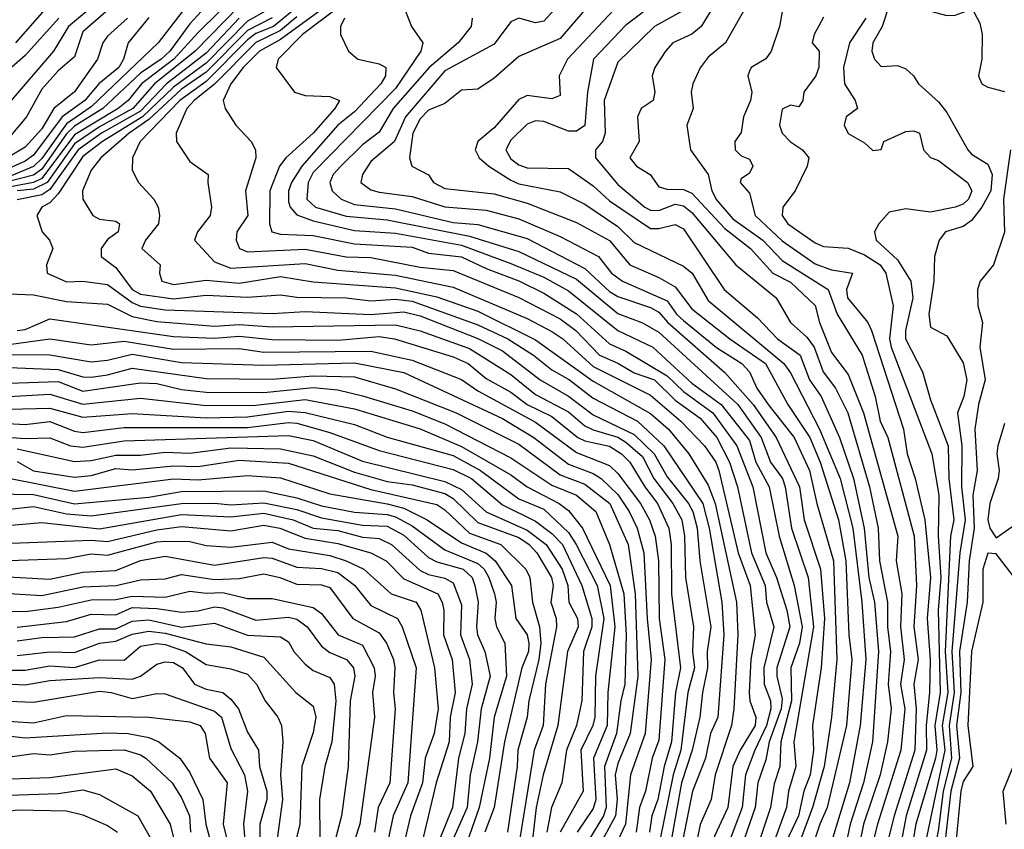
# Model space of a CAD drawing. Header units: metres. Extents: x -51132 to -49532, y -231222 to -229437.
# Tile 254 of 256: x -50897 to -50838, y -230371 to -230321. Entities that reach past the tile are written whole.
import ezdxf

# ---------------------------------------------------------------- set-up
doc = ezdxf.new("R2010")
doc.units = ezdxf.units.M
for name, color, linetype in [('CONTOUR_HALF', 8, 'Continuous'), ('CONTOUR_INDEX', 1, 'Continuous'), ('CONTOUR_INTER', 3, 'Continuous')]:
    doc.layers.add(name, color=color, linetype=linetype)

msp = doc.modelspace()

# ---------------------------------------------------------------- linework, layer by layer
at = {"layer": 'CONTOUR_HALF'}
for points, elevation in [([(-50851.58, -230317.53), (-50854.534, -230322.759), (-50855.58, -230323.635), (-50856.08, -230324.285), (-50856.523, -230325.259), (-50856.618, -230325.759), (-50856.488, -230326.759), (-50856.882, -230327.759), (-50856.658, -230329.259), (-50855.58, -230330.758), (-50855.364, -230331.759), (-50855.08, -230332.305), (-50854.08, -230333.451), (-50852.268, -230334.759), (-50851.08, -230335.989), (-50848.287, -230337.759), (-50847.747, -230339.259), (-50846.232, -230341.759), (-50845.431, -230344.259), (-50845.128, -230345.759), (-50844.67, -230346.759), (-50843.063, -230352.759), (-50842.919, -230355.759), (-50843.08, -230358.259), (-50842.813, -230360.259), (-50843.083, -230361.759), (-50842.937, -230363.259), (-50843.032, -230365.759), (-50844.277, -230369.759), (-50845.535, -230374.759)], 16.5), ([(-50882.664, -230318.259), (-50886.58, -230322.128), (-50888.045, -230323.759), (-50890.01, -230325.259), (-50890.834, -230326.259), (-50891.446, -230326.759), (-50894.08, -230328.355), (-50896.08, -230331.013), (-50896.58, -230331.245), (-50898.08, -230331.542)], 25.5), ([(-50874.966, -230318.259), (-50880.245, -230322.259), (-50881.707, -230323.759), (-50881.839, -230324.259), (-50880.718, -230325.759), (-50880.08, -230325.959), (-50878.58, -230326.024), (-50877.985, -230326.259), (-50878.268, -230326.759), (-50879.581, -230328.259), (-50881.245, -230329.759), (-50881.624, -230330.259), (-50882.216, -230331.759), (-50882.235, -230333.759), (-50882.108, -230334.259), (-50881.58, -230334.398), (-50879.58, -230334.465), (-50877.08, -230334.971), (-50873.58, -230335.183), (-50872.58, -230335.553), (-50870.58, -230335.781), (-50869.08, -230336.487), (-50867.08, -230337.223), (-50865.58, -230337.982), (-50863.58, -230339.231), (-50861.58, -230341.053), (-50860.58, -230341.51), (-50858.08, -230342.998), (-50857.08, -230343.96), (-50855.304, -230345.259), (-50853.842, -230347.259), (-50852.866, -230349.759), (-50852.087, -230353.759), (-50851.437, -230355.259), (-50850.807, -230357.259), (-50850.626, -230358.259), (-50851.406, -230360.759), (-50851.402, -230361.259), (-50851.08, -230362.641), (-50851.143, -230363.259), (-50851.873, -230365.259), (-50852.08, -230366.361), (-50852.559, -230367.759), (-50852.723, -230369.259), (-50854.293, -230373.759)], 21.5), ([(-50887.09, -230320.259), (-50889.003, -230322.759), (-50893.08, -230326.656), (-50894.58, -230327.684), (-50896.08, -230329.788), (-50896.58, -230330.273), (-50901.08, -230332.149)], 26.5), ([(-50892.65, -230320.259), (-50894.457, -230321.759), (-50895.356, -230323.259), (-50897.933, -230326.259)], 28.5), ([(-50895.58, -230320.385), (-50897.676, -230322.759)], 29.5), ([(-50874.193, -230320.259), (-50873.605, -230321.759), (-50872.925, -230322.759), (-50873.046, -230323.259), (-50874.58, -230325.537), (-50879.58, -230330.644), (-50879.883, -230331.259), (-50879.972, -230332.259), (-50879.448, -230332.759), (-50877.58, -230333.307), (-50875.08, -230333.512), (-50870.08, -230334.523), (-50867.08, -230335.444), (-50863.58, -230337.136), (-50861.08, -230339.224), (-50859.58, -230339.78), (-50858.58, -230340.351), (-50853.783, -230344.759), (-50852.357, -230346.759), (-50851.791, -230348.259), (-50851.073, -230349.259), (-50850.903, -230349.759), (-50850.518, -230352.259), (-50849.509, -230355.259), (-50849.192, -230358.259), (-50850.374, -230365.259), (-50850.263, -230366.759), (-50850.711, -230368.259), (-50850.83, -230369.259), (-50852.82, -230374.759)], 20.5), ([(-50864.497, -230320.259), (-50865.58, -230321.438), (-50866.08, -230321.547), (-50867.08, -230321.259), (-50867.58, -230321.48), (-50868.58, -230322.843), (-50871.58, -230324.465), (-50873.968, -230327.259), (-50874.647, -230328.759), (-50876.08, -230329.966), (-50876.588, -230330.759), (-50876.684, -230331.259), (-50876.08, -230331.697), (-50875.58, -230331.841), (-50873.58, -230332.106), (-50871.58, -230332.737), (-50869.08, -230332.937), (-50867.08, -230333.452), (-50864.58, -230334.539), (-50862.242, -230335.759), (-50861.452, -230336.759), (-50860.797, -230337.259), (-50858.08, -230338.445), (-50857.511, -230339.259), (-50857.08, -230339.641), (-50855.08, -230341.274), (-50853.534, -230342.259), (-50853.077, -230342.759), (-50852.633, -230343.759), (-50851.933, -230344.759), (-50850.367, -230346.759), (-50849.42, -230348.759), (-50848.98, -230350.759), (-50847.977, -230354.259), (-50847.765, -230360.259), (-50848.088, -230363.759), (-50848.527, -230366.759), (-50849.237, -230369.259), (-50850.364, -230372.259)], 19.5), ([(-50844.58, -230320.471), (-50845.015, -230321.759), (-50845.587, -230322.759), (-50845.637, -230323.259), (-50845.469, -230323.759), (-50845.08, -230324.209), (-50844.08, -230324.136), (-50843.58, -230324.342), (-50843.102, -230324.759), (-50842.807, -230325.259), (-50841.58, -230326.35), (-50841.08, -230326.986), (-50839.806, -230329.259), (-50839.58, -230329.526), (-50838.58, -230330.128), (-50838.33, -230330.759), (-50838.405, -230331.759), (-50838.947, -230332.759), (-50839.58, -230333.571), (-50840.08, -230333.937), (-50841.167, -230334.259), (-50841.556, -230334.759), (-50841.83, -230335.759), (-50841.873, -230337.259), (-50842.182, -230339.259), (-50842.08, -230340.055), (-50841.08, -230340.569), (-50840.08, -230342.216), (-50839.866, -230343.259), (-50840.042, -230344.259), (-50840.426, -230345.259), (-50840.176, -230347.259), (-50840.182, -230349.759), (-50839.976, -230351.759), (-50840.284, -230353.759), (-50840.784, -230359.759), (-50840.645, -230362.259), (-50840.943, -230364.259), (-50840.795, -230366.259), (-50841.3, -230368.259), (-50841.58, -230370.545), (-50842.269, -230374.259)], 14.5), ([(-50861.325, -230320.759), (-50864.128, -230323.759), (-50864.628, -230324.759), (-50864.58, -230325.968), (-50865.08, -230326.164), (-50866.58, -230325.968), (-50867.08, -230326.199), (-50868.58, -230327.932), (-50869.589, -230328.759), (-50869.743, -230329.259), (-50869.49, -230329.759), (-50868.909, -230330.259), (-50867.58, -230331.119), (-50867.08, -230331.33), (-50864.58, -230331.814), (-50863.08, -230332.578), (-50861.08, -230333.926), (-50860.08, -230334.906), (-50857.08, -230336.333), (-50856.551, -230336.759), (-50855.58, -230338.43), (-50850.994, -230342.259), (-50850.58, -230342.829), (-50848.824, -230346.259), (-50847.557, -230349.259), (-50846.794, -230352.259), (-50846.255, -230356.759), (-50846.001, -230360.259), (-50846.354, -230364.259), (-50846.994, -230367.759), (-50848.669, -230373.259)], 18.5), ([(-50857.025, -230320.759), (-50858.854, -230321.759), (-50861.08, -230323.932), (-50861.895, -230326.259), (-50861.843, -230328.259), (-50862.011, -230328.759), (-50862.426, -230329.259), (-50862.431, -230329.759), (-50861.08, -230331.378), (-50859.428, -230332.759), (-50859.08, -230332.933), (-50858.58, -230332.952), (-50857.58, -230332.575), (-50857.08, -230332.677), (-50856.58, -230333.077), (-50853.897, -230336.259), (-50851.445, -230338.259), (-50850.572, -230339.759), (-50849.58, -230340.653), (-50849.152, -230341.259), (-50848.604, -230342.759), (-50847.839, -230343.759), (-50847.092, -230345.259), (-50845.788, -230349.759), (-50845.249, -230352.259), (-50845.164, -230354.259), (-50844.689, -230356.759), (-50844.686, -230358.259), (-50844.5, -230359.759), (-50844.649, -230361.759), (-50844.465, -230363.259), (-50844.679, -230365.259), (-50845.127, -230367.259), (-50846.144, -230370.259), (-50846.659, -230372.759)], 17.5), ([(-50890.869, -230321.259), (-50892.08, -230322.353), (-50892.362, -230322.759), (-50892.683, -230323.759), (-50894.08, -230325.737), (-50895.354, -230326.759), (-50896.08, -230327.986), (-50897.08, -230329.097), (-50899.891, -230330.759)], 27.5), ([(-50884.08, -230321.254), (-50886.08, -230323.384), (-50888.504, -230325.259), (-50890.08, -230326.911), (-50892.442, -230328.259), (-50893.86, -230329.259), (-50895.58, -230331.676), (-50896.08, -230331.993), (-50897.58, -230332.314)], 24.5), ([(-50882.08, -230321.241), (-50883.58, -230322.005), (-50886.08, -230324.553), (-50887.58, -230325.574), (-50889.58, -230327.428), (-50890.762, -230328.259), (-50892.499, -230329.759), (-50893.08, -230330.508), (-50893.605, -230331.759), (-50893.58, -230332.259), (-50892.981, -230333.259), (-50892.58, -230333.477), (-50891.58, -230333.599), (-50891.365, -230333.759), (-50891.437, -230334.259), (-50892.08, -230334.71), (-50892.462, -230335.259), (-50892.466, -230335.759), (-50891.58, -230336.414), (-50890.588, -230337.759), (-50890.08, -230338.032), (-50888.08, -230338.328), (-50886.08, -230338.103), (-50883.58, -230338.218), (-50881.58, -230338.09), (-50880.58, -230338.22), (-50877.58, -230338.268), (-50876.08, -230338.446), (-50874.58, -230338.351), (-50873.58, -230338.471), (-50869.58, -230339.901), (-50867.755, -230340.759), (-50866.197, -230341.759), (-50865.08, -230342.647), (-50864.017, -230343.259), (-50862.58, -230344.357), (-50859.876, -230345.759), (-50858.28, -230347.259), (-50855.9, -230350.759), (-50855.516, -230352.259), (-50854.754, -230356.759), (-50854.633, -230358.759), (-50854.993, -230363.759), (-50855.44, -230364.759), (-50855.745, -230366.259), (-50856.535, -230368.259), (-50857.936, -230375.259)], 23.5), ([(-50880.58, -230321.173), (-50881.58, -230322.019), (-50883.08, -230322.743), (-50885.58, -230325.283), (-50886.819, -230326.259), (-50887.261, -230326.759), (-50887.906, -230328.259), (-50887.889, -230328.759), (-50887.08, -230329.974), (-50885.962, -230330.759), (-50885.993, -230331.259), (-50885.755, -230332.759), (-50885.847, -230333.259), (-50886.614, -230334.259), (-50886.794, -230334.759), (-50885.58, -230336.075), (-50884.58, -230336.456), (-50880.08, -230336.178), (-50878.08, -230336.582), (-50874.58, -230336.888), (-50871.08, -230337.606), (-50866.58, -230339.527), (-50865.08, -230340.308), (-50864.422, -230340.759), (-50862.58, -230342.442), (-50859.08, -230344.174), (-50857.249, -230345.759), (-50855.815, -230347.259), (-50855.108, -230348.259), (-50854.94, -230348.759), (-50853.76, -230353.759), (-50853.04, -230355.759), (-50852.723, -230358.759), (-50852.988, -230360.259), (-50853.083, -230362.259), (-50853.051, -230362.759), (-50852.69, -230363.759), (-50852.72, -230364.259), (-50853.647, -230365.759), (-50854.088, -230366.759), (-50854.394, -230369.259), (-50855.58, -230371.818)], 22.5), ([(-50848.58, -230321.2), (-50849.14, -230322.259), (-50849.257, -230322.759), (-50848.836, -230323.259), (-50848.853, -230324.259), (-50849.043, -230324.759), (-50849.775, -230325.759), (-50849.839, -230326.259), (-50850.08, -230326.659), (-50850.58, -230326.545), (-50851.08, -230326.802), (-50851.239, -230327.759), (-50851.08, -230328.259), (-50850.58, -230328.784), (-50849.842, -230329.259), (-50849.467, -230329.759), (-50849.562, -230330.259), (-50850.306, -230331.759), (-50851.05, -230332.759), (-50851.09, -230333.259), (-50850.743, -230333.759), (-50849.08, -230334.922), (-50848.58, -230335.141), (-50847.08, -230335.236), (-50846.08, -230335.657), (-50845.13, -230336.259), (-50844.796, -230336.759), (-50844.334, -230338.759), (-50844.566, -230340.759), (-50844.467, -230341.259), (-50841.994, -230347.759), (-50841.576, -230350.259), (-50841.611, -230352.759), (-50841.45, -230355.259), (-50841.6, -230357.259), (-50841.48, -230362.259), (-50841.816, -230364.259), (-50841.691, -230365.759), (-50841.773, -230366.259), (-50842.96, -230370.259), (-50843.384, -230372.759)], 15.5), ([(-50898.08, -230338.029), (-50896.58, -230338.079), (-50894.58, -230338.484), (-50892.08, -230338.659), (-50890.58, -230339.407), (-50889.08, -230339.706), (-50885.58, -230339.977), (-50884.08, -230339.883), (-50882.08, -230340.035), (-50874.58, -230339.914), (-50873.08, -230340.273), (-50870.08, -230341.355), (-50867.58, -230342.935), (-50866.08, -230344.133), (-50864.08, -230345.187), (-50863.08, -230346.037), (-50862.58, -230346.298), (-50861.08, -230346.742), (-50860.58, -230347.049), (-50859.58, -230347.903), (-50858.876, -230349.259), (-50857.736, -230350.759), (-50857.187, -230351.759), (-50857.014, -230352.759), (-50856.959, -230355.259), (-50856.466, -230358.259), (-50856.544, -230359.759), (-50856.419, -230360.759), (-50856.824, -230362.259), (-50857.247, -230365.759), (-50857.703, -230367.259), (-50858.526, -230371.259)], 24.5), ([(-50898.08, -230341.092), (-50895.58, -230340.75), (-50893.08, -230341.114), (-50891.08, -230340.905), (-50888.08, -230341.392), (-50884.08, -230341.351), (-50882.58, -230341.577), (-50876.08, -230341.509), (-50873.58, -230342.053), (-50870.58, -230343.221), (-50869.58, -230343.918), (-50866.08, -230345.814), (-50863.58, -230347.673), (-50861.58, -230348.453), (-50861.08, -230348.939), (-50859.697, -230350.759), (-50859.148, -230351.759), (-50858.811, -230352.759), (-50858.602, -230354.259), (-50858.569, -230357.759), (-50858.219, -230360.259), (-50858.58, -230365.167), (-50858.996, -230366.259), (-50859.385, -230368.259), (-50859.748, -230369.259), (-50859.959, -230370.759)], 25.5), ([(-50902.08, -230342.335), (-50895.08, -230342.615), (-50893.58, -230343.065), (-50893.08, -230343.083), (-50892.08, -230342.945), (-50890.58, -230342.531), (-50886.08, -230343.172), (-50882.08, -230343.205), (-50879.58, -230343.004), (-50877.08, -230343.061), (-50874.58, -230343.807), (-50870.892, -230345.259), (-50867.08, -230347.168), (-50864.58, -230349.02), (-50863.08, -230349.586), (-50861.562, -230350.759), (-50860.454, -230353.259), (-50860.019, -230356.259), (-50859.849, -230361.259), (-50860.326, -230364.759), (-50861.08, -230366.567), (-50861.241, -230367.259), (-50861.12, -230368.759), (-50861.212, -230369.759), (-50862.022, -230371.259)], 26.5), ([(-50898.08, -230344.256), (-50895.58, -230344.128), (-50893.58, -230344.725), (-50890.08, -230344.372), (-50886.08, -230344.813), (-50883.08, -230344.785), (-50880.08, -230344.451), (-50877.08, -230345.011), (-50873.08, -230346.238), (-50870.58, -230347.306), (-50867.58, -230349.027), (-50866.58, -230349.765), (-50864.642, -230350.759), (-50864.08, -230351.198), (-50863.217, -230352.259), (-50861.529, -230355.759), (-50861.265, -230358.259), (-50861.688, -230362.259), (-50861.725, -230364.259), (-50862.561, -230366.259), (-50862.402, -230368.759), (-50862.58, -230369.307), (-50863.544, -230370.759)], 27.5), ([(-50899.58, -230345.825), (-50897.08, -230345.964), (-50895.58, -230345.782), (-50894.08, -230346.373), (-50893.58, -230346.449), (-50891.08, -230346.142), (-50883.58, -230346.155), (-50881.08, -230345.834), (-50880.58, -230345.877), (-50878.58, -230346.451), (-50875.58, -230347.542), (-50871.08, -230348.701), (-50869.965, -230349.259), (-50868.08, -230350.86), (-50866.08, -230351.841), (-50865.08, -230352.594), (-50864.438, -230353.259), (-50863.265, -230355.759), (-50862.654, -230357.759), (-50862.647, -230358.259), (-50863.158, -230359.759), (-50863.253, -230362.759), (-50863.578, -230364.259), (-50864.186, -230365.759), (-50864.476, -230367.759), (-50865.103, -230369.259), (-50865.396, -230370.759)], 28.5), ([(-50837.58, -230345.907), (-50837.989, -230347.259), (-50838.05, -230347.759), (-50837.896, -230348.759), (-50837.956, -230349.259), (-50838.469, -230350.759), (-50838.582, -230351.759), (-50838.46, -230352.259), (-50838.08, -230352.851), (-50836.58, -230351.795)], 13.5), ([(-50897.58, -230347.455), (-50894.08, -230348.212), (-50893.08, -230348.151), (-50891.58, -230347.829), (-50890.08, -230347.823), (-50888.58, -230347.648), (-50887.08, -230347.706), (-50884.58, -230347.388), (-50881.58, -230347.438), (-50879.58, -230347.88), (-50877.08, -230348.865), (-50875.08, -230349.44), (-50873.58, -230349.632), (-50871.58, -230350.166), (-50871.08, -230350.475), (-50869.58, -230351.916), (-50867.08, -230352.837), (-50866.456, -230353.259), (-50865.996, -230353.759), (-50865.103, -230355.259), (-50865.009, -230355.759), (-50865.152, -230356.759), (-50864.811, -230357.759), (-50864.794, -230358.259), (-50865.467, -230361.759), (-50865.612, -230364.259), (-50866.153, -230365.759), (-50867.057, -230371.259)], 29.5), ([(-50898.08, -230349.227), (-50894.08, -230350.014), (-50888.08, -230349.269), (-50886.58, -230349.332), (-50883.58, -230349.075), (-50881.58, -230349.2), (-50878.58, -230350.185), (-50875.08, -230350.781), (-50874.08, -230351.06), (-50872.654, -230351.759), (-50870.58, -230353.169), (-50869.08, -230353.783), (-50868.522, -230354.259), (-50867.539, -230355.759), (-50867.262, -230357.759), (-50866.58, -230358.756), (-50866.478, -230359.259), (-50866.508, -230359.759), (-50866.908, -230360.759), (-50867.963, -230365.259), (-50868.591, -230369.259), (-50869.158, -230370.759)], 30.5), ([(-50898.58, -230351.172), (-50896.58, -230350.953), (-50894.58, -230351.403), (-50893.08, -230351.509), (-50887.58, -230350.762), (-50885.58, -230350.741), (-50884.58, -230350.852), (-50882.58, -230350.731), (-50880.58, -230351.134), (-50879.08, -230351.648), (-50876.58, -230352.085), (-50875.08, -230352.15), (-50874.08, -230352.692), (-50872.58, -230354.06), (-50872.08, -230354.313), (-50870.47, -230354.759), (-50869.927, -230355.259), (-50869.759, -230355.759), (-50869.556, -230356.759), (-50869.666, -230358.259), (-50869.594, -230358.759), (-50869.154, -230359.759), (-50868.836, -230361.259), (-50869.382, -230363.259), (-50869.61, -230365.259), (-50870.056, -230367.259), (-50870.23, -230369.259), (-50871.111, -230371.259)], 31.5), ([(-50899.58, -230353.249), (-50893.08, -230352.989), (-50892.08, -230353.073), (-50889.08, -230352.367), (-50887.58, -230352.16), (-50884.58, -230352.428), (-50882.58, -230352.09), (-50881.61, -230352.259), (-50880.08, -230352.882), (-50878.08, -230353.198), (-50876.08, -230353.764), (-50875.149, -230354.259), (-50874.08, -230355.345), (-50872.019, -230356.259), (-50871.738, -230356.759), (-50871.645, -230357.259), (-50871.672, -230358.759), (-50871.135, -230360.259), (-50870.959, -230362.259), (-50871.254, -230363.759), (-50871.33, -230365.259), (-50872.12, -230367.759), (-50873.057, -230371.759)], 32.5), ([(-50899.58, -230355.138), (-50895.58, -230355.369), (-50893.58, -230354.947), (-50891.58, -230354.851), (-50890.08, -230354.24), (-50888.58, -230353.979), (-50885.58, -230354.517), (-50882.58, -230354.044), (-50882.08, -230354.085), (-50880.58, -230354.643), (-50879.08, -230354.716), (-50878.08, -230354.97), (-50877.08, -230355.743), (-50876.08, -230356.974), (-50874.455, -230357.759), (-50874.172, -230358.259), (-50873.324, -230360.759), (-50873.837, -230367.759), (-50874.725, -230369.759), (-50875.253, -230372.259)], 33.5), ([(-50837.08, -230355.154), (-50838.08, -230353.827), (-50838.58, -230353.782), (-50838.896, -230354.759), (-50838.889, -230356.759), (-50839.584, -230359.759), (-50839.802, -230364.259), (-50839.507, -230366.759), (-50840.08, -230367.666), (-50840.227, -230368.259), (-50840.862, -230374.759)], 13.5), ([(-50898.08, -230357.312), (-50897.08, -230357.333), (-50895.08, -230357.066), (-50893.08, -230356.618), (-50891.58, -230356.603), (-50890.58, -230356.398), (-50888.58, -230356.465), (-50887.08, -230356.09), (-50886.08, -230356.224), (-50885.08, -230356.183), (-50883.58, -230356.553), (-50882.08, -230356.547), (-50879.58, -230357.092), (-50879.08, -230357.447), (-50878.07, -230358.759), (-50876.58, -230359.38), (-50875.87, -230360.759), (-50875.828, -230361.259), (-50875.978, -230362.259), (-50875.868, -230363.759), (-50876.747, -230370.259), (-50878.08, -230374.359)], 34.5), ([(-50897.58, -230359.113), (-50896.08, -230358.918), (-50894.08, -230358.875), (-50892.58, -230358.386), (-50891.58, -230358.388), (-50890.58, -230357.932), (-50889.58, -230357.839), (-50887.58, -230358.28), (-50885.58, -230358.053), (-50883.58, -230358.768), (-50881.58, -230358.874), (-50881.08, -230359.173), (-50880.759, -230359.759), (-50880.08, -230360.528), (-50879.58, -230360.913), (-50878.58, -230361.354), (-50878.319, -230361.759), (-50878.209, -230362.759), (-50878.461, -230365.259), (-50878.88, -230366.759), (-50879.21, -230368.759), (-50879.189, -230371.259)], 35.5), ([(-50899.08, -230360.897), (-50897.08, -230360.903), (-50895.58, -230360.639), (-50894.08, -230360.748), (-50892.58, -230360.274), (-50891.08, -230360.304), (-50890.08, -230359.453), (-50889.08, -230359.291), (-50888.58, -230359.339), (-50887.351, -230359.759), (-50886.08, -230360.554), (-50884.58, -230360.82), (-50883.58, -230361.147), (-50883.021, -230361.759), (-50882.511, -230362.759), (-50881.74, -230363.759), (-50881.513, -230364.259), (-50881.425, -230365.259), (-50881.576, -230367.259), (-50881.46, -230368.759), (-50881.85, -230371.759)], 36.5), ([(-50898.58, -230362.757), (-50896.58, -230362.855), (-50892.58, -230362.189), (-50891.871, -230362.259), (-50890.58, -230362.631), (-50889.08, -230362.317), (-50888.58, -230362.348), (-50885.58, -230363.393), (-50885.153, -230363.759), (-50884.58, -230365.671), (-50883.752, -230367.259), (-50883.579, -230368.259), (-50883.822, -230370.259), (-50883.697, -230371.759)], 37.5), ([(-50899.58, -230364.728), (-50897.08, -230365.012), (-50892.08, -230364.714), (-50890.821, -230364.759), (-50889.58, -230364.996), (-50888.958, -230365.259), (-50887.686, -230366.259), (-50887.08, -230367.132), (-50886.298, -230368.759), (-50886.108, -230370.259), (-50885.711, -230371.759)], 38.5), ([(-50908.08, -230371.545), (-50907.08, -230369.913), (-50906.58, -230369.466), (-50905.58, -230368.982), (-50904.075, -230368.759), (-50898.58, -230367.534), (-50895.58, -230367.437), (-50891.58, -230366.893), (-50890.58, -230367.327), (-50889.462, -230368.259), (-50888.286, -230370.259), (-50887.799, -230372.259)], 39.5), ([(-50837.47, -230370.259), (-50837.659, -230368.259), (-50837.042, -230366.759)], 13.5), ([(-50902.58, -230371.111), (-50899.58, -230370.125), (-50898.08, -230369.474), (-50897.58, -230369.396), (-50894.58, -230369.45), (-50893.58, -230369.695), (-50892.08, -230370.338), (-50891.473, -230370.759)], 40.5)]:
    msp.add_lwpolyline(points, dxfattribs=dict(at, elevation=elevation))
at = {"layer": 'CONTOUR_INDEX'}
for points, elevation in [([(-50884.08, -230320.54), (-50886.75, -230323.259), (-50889.224, -230325.259), (-50890.539, -230326.759), (-50892.58, -230327.87), (-50894.08, -230328.895), (-50895.755, -230331.259), (-50896.58, -230331.659), (-50897.58, -230331.759)], 25), ([(-50869.916, -230321.259), (-50869.984, -230321.759), (-50870.785, -230322.759), (-50872.532, -230324.259), (-50874.727, -230326.759), (-50875.58, -230328.195), (-50876.58, -230328.969), (-50877.908, -230330.259), (-50878.366, -230330.759), (-50878.583, -230331.259), (-50878.432, -230331.759), (-50877.89, -230332.259), (-50877.08, -230332.599), (-50874.58, -230332.854), (-50871.08, -230333.678), (-50869.58, -230333.813), (-50866.58, -230334.653), (-50863.08, -230336.481), (-50861.58, -230337.872), (-50861.08, -230338.183), (-50859.08, -230338.844), (-50858.58, -230339.126), (-50858.027, -230339.759), (-50854.58, -230342.805), (-50852.845, -230344.759), (-50851.453, -230346.759), (-50850.032, -230349.759), (-50849.76, -230351.759), (-50848.748, -230354.759), (-50848.512, -230357.759), (-50848.716, -230360.759), (-50849.243, -230364.259), (-50849.181, -230365.759), (-50849.379, -230367.259), (-50849.767, -230368.259), (-50850.095, -230369.759), (-50851.044, -230371.759)], 20), ([(-50845.996, -230321.259), (-50846.992, -230322.759), (-50847.351, -230324.259), (-50847.296, -230325.259), (-50846.653, -230326.259), (-50846.515, -230326.759), (-50847.198, -230327.259), (-50847.318, -230327.759), (-50847.08, -230328.268), (-50846.08, -230328.84), (-50845.58, -230329.305), (-50845.08, -230329.25), (-50844.916, -230328.759), (-50843.58, -230328.145), (-50843.08, -230328.109), (-50842.74, -230328.259), (-50842.491, -230329.259), (-50842.08, -230329.723), (-50841.58, -230329.922), (-50839.819, -230331.259), (-50839.557, -230331.759), (-50839.762, -230332.259), (-50840.08, -230332.563), (-50840.58, -230332.753), (-50842.08, -230333.05), (-50843.58, -230332.86), (-50844.58, -230333.049), (-50845.207, -230333.759), (-50845.471, -230334.259), (-50845.378, -230334.759), (-50844.08, -230335.955), (-50843.263, -230337.259), (-50843.154, -230338.259), (-50843.59, -230340.259), (-50843.596, -230340.759), (-50842.554, -230342.759), (-50842.08, -230344.459), (-50841.005, -230347.259), (-50840.967, -230349.259), (-50840.66, -230351.759), (-50840.866, -230352.759), (-50841.185, -230359.759), (-50841.029, -230362.259), (-50841.369, -230364.259), (-50841.206, -230365.759), (-50842.989, -230374.259)], 15), ([(-50897.58, -230340.249), (-50897.08, -230340.188), (-50895.58, -230339.539), (-50888.08, -230340.618), (-50885.58, -230340.709), (-50884.08, -230340.603), (-50882.08, -230340.79), (-50878.08, -230340.84), (-50875.58, -230340.623), (-50874.653, -230340.759), (-50871.08, -230341.859), (-50870.169, -230342.259), (-50869.08, -230343.16), (-50867.58, -230343.999), (-50866.58, -230344.757), (-50865.08, -230345.485), (-50863.499, -230346.759), (-50863.08, -230346.967), (-50861.58, -230347.284), (-50860.859, -230347.759), (-50860.337, -230348.259), (-50859.435, -230349.759), (-50858.667, -230350.759), (-50857.984, -230352.259), (-50857.831, -230353.259), (-50857.809, -230356.259), (-50857.259, -230360.759), (-50857.577, -230362.259), (-50857.802, -230365.259), (-50858.264, -230366.759), (-50858.649, -230368.759), (-50859.013, -230369.759), (-50859.145, -230370.759)], 25), ([(-50897.58, -230348.22), (-50896.58, -230348.773), (-50894.08, -230349.166), (-50893.08, -230349.066), (-50891.58, -230348.642), (-50890.58, -230348.714), (-50888.08, -230348.474), (-50886.58, -230348.517), (-50884.08, -230348.14), (-50881.08, -230348.32), (-50876.08, -230349.915), (-50872.08, -230350.837), (-50871.58, -230351.148), (-50870.08, -230352.577), (-50868.176, -230353.259), (-50866.655, -230354.759), (-50866.423, -230355.259), (-50866.268, -230356.759), (-50865.827, -230358.259), (-50865.754, -230359.259), (-50865.871, -230360.259), (-50866.489, -230362.759), (-50866.591, -230363.759), (-50867.153, -230365.759), (-50867.189, -230366.759), (-50867.781, -230370.759)], 30), ([(-50897.58, -230358.286), (-50894.58, -230357.939), (-50893.08, -230357.499), (-50891.58, -230357.545), (-50890.58, -230357.101), (-50889.08, -230357.151), (-50887.58, -230357.376), (-50886.58, -230357.297), (-50885.58, -230357.042), (-50885.08, -230357.103), (-50883.08, -230357.856), (-50881.08, -230357.682), (-50880.58, -230357.8), (-50879.944, -230358.259), (-50879.08, -230359.445), (-50878.58, -230359.827), (-50877.552, -230360.259), (-50877.139, -230360.759), (-50877.061, -230361.259), (-50877.34, -230362.759), (-50877.455, -230366.759), (-50877.866, -230369.759), (-50879.032, -230374.259)], 35), ([(-50906.356, -230370.759), (-50905.58, -230370.144), (-50904.58, -230369.902), (-50902.58, -230369.85), (-50898.08, -230368.497), (-50895.08, -230368.411), (-50893.58, -230368.177), (-50892.58, -230368.471), (-50890.247, -230369.759), (-50889.395, -230371.259)], 40)]:
    msp.add_lwpolyline(points, dxfattribs=dict(at, elevation=elevation))
at = {"layer": 'CONTOUR_INTER'}
for points, elevation in [([(-50836.812, -230310.259), (-50838.13, -230310.759), (-50838.693, -230311.259), (-50839.147, -230312.259), (-50839.577, -230313.759), (-50840.488, -230315.759), (-50840.584, -230317.259), (-50841.08, -230317.788), (-50841.998, -230319.259), (-50842.307, -230320.259), (-50842.08, -230320.84), (-50841.08, -230321.104), (-50840.58, -230321.081), (-50839.687, -230320.759), (-50839.58, -230320.62), (-50839.08, -230321.555), (-50838.936, -230322.259), (-50838.944, -230323.759), (-50839.155, -230324.759), (-50839.08, -230324.966), (-50838.944, -230325.259), (-50838.58, -230325.462), (-50837.58, -230325.717)], 14), ([(-50875.08, -230317.811), (-50881.58, -230322.566), (-50882.843, -230323.259), (-50883.834, -230324.259), (-50884.584, -230325.259), (-50885.05, -230326.259), (-50884.942, -230326.759), (-50884.295, -230327.759), (-50883.346, -230328.759), (-50883.097, -230329.259), (-50883.065, -230329.759), (-50883.693, -230331.759), (-50883.56, -230333.259), (-50884.226, -230334.259), (-50884.271, -230334.759), (-50884.057, -230335.259), (-50883.58, -230335.461), (-50880.08, -230335.313), (-50877.58, -230335.763), (-50876.08, -230335.806), (-50873.08, -230336.4), (-50871.08, -230336.607), (-50867.08, -230338.244), (-50864.58, -230339.548), (-50863.619, -230340.259), (-50862.191, -230341.759), (-50861.08, -230342.231), (-50860.08, -230342.832), (-50858.847, -230343.259), (-50857.58, -230344.482), (-50856.08, -230345.586), (-50855.066, -230346.759), (-50854.279, -230348.259), (-50853.806, -230349.759), (-50852.96, -230353.759), (-50852.12, -230355.759), (-50852.041, -230356.759), (-50851.592, -230358.259), (-50852.209, -230360.759), (-50852.176, -230361.759), (-50851.805, -230362.759), (-50851.772, -230363.259), (-50852.031, -230364.259), (-50852.757, -230365.759), (-50853.306, -230367.259), (-50853.522, -230369.259), (-50855.046, -230373.259)], 22), ([(-50884.928, -230319.259), (-50887.08, -230321.601), (-50888.287, -230323.259), (-50888.821, -230323.759), (-50890.08, -230324.595), (-50892.363, -230326.759), (-50894.08, -230327.831), (-50894.58, -230328.297), (-50896.08, -230330.446), (-50896.58, -230330.799), (-50898.08, -230331.186)], 26), ([(-50854.58, -230319.396), (-50856.005, -230321.759), (-50856.58, -230322.232), (-50857.724, -230322.759), (-50858.171, -230323.259), (-50858.817, -230324.259), (-50858.981, -230324.759), (-50858.829, -230325.759), (-50858.935, -230326.259), (-50859.663, -230326.759), (-50859.884, -230327.259), (-50859.768, -230328.759), (-50860.347, -230329.759), (-50859.942, -230330.259), (-50859.112, -230330.759), (-50858.58, -230331.516), (-50858.08, -230331.657), (-50857.08, -230331.676), (-50856.58, -230331.895), (-50854.58, -230334.054), (-50853.007, -230335.259), (-50851.651, -230336.759), (-50850.58, -230337.302), (-50849.08, -230338.736), (-50848.814, -230339.759), (-50848.08, -230341.593), (-50847.08, -230342.929), (-50846.137, -230345.259), (-50844.06, -230352.759), (-50844.16, -230354.259), (-50843.823, -230356.259), (-50843.896, -230358.259), (-50843.671, -230360.259), (-50843.903, -230361.759), (-50843.623, -230363.259), (-50843.882, -230365.759), (-50845.285, -230370.259), (-50846.541, -230375.259)], 17), ([(-50862.58, -230320.154), (-50864.58, -230322.496), (-50867.08, -230323.59), (-50868.58, -230324.913), (-50869.58, -230325.58), (-50870.58, -230325.637), (-50871.58, -230326.456), (-50872.58, -230326.861), (-50873.08, -230327.39), (-50873.523, -230328.259), (-50873.723, -230329.759), (-50873.589, -230330.259), (-50872.58, -230330.785), (-50872.265, -230331.259), (-50871.58, -230331.618), (-50868.58, -230331.945), (-50866.58, -230332.506), (-50863.58, -230333.682), (-50861.58, -230334.782), (-50860.341, -230336.259), (-50858.58, -230337.022), (-50857.58, -230337.602), (-50856.58, -230338.932), (-50854.262, -230340.759), (-50852.109, -230342.259), (-50850.735, -230344.759), (-50849.405, -230346.759), (-50848.788, -230348.259), (-50847.662, -230351.759), (-50847.218, -230354.259), (-50847.027, -230358.759), (-50846.855, -230360.259), (-50847.183, -230364.259), (-50848.346, -230369.259), (-50848.807, -230370.259), (-50849.631, -230372.759)], 19), ([(-50858.699, -230320.259), (-50860.58, -230321.695), (-50862.55, -230323.759), (-50862.915, -230325.759), (-50863.08, -230327.782), (-50863.58, -230328.14), (-50864.08, -230328.141), (-50865.58, -230327.548), (-50866.08, -230327.496), (-50866.58, -230327.711), (-50867.58, -230328.669), (-50867.872, -230329.259), (-50867.58, -230329.823), (-50867.08, -230330.187), (-50866.58, -230330.36), (-50864.08, -230330.395), (-50862.58, -230331.453), (-50861.58, -230332.369), (-50859.08, -230334.058), (-50858.58, -230334.058), (-50857.58, -230333.812), (-50857.08, -230334.059), (-50854.602, -230337.759), (-50852.58, -230339.489), (-50851.368, -230340.759), (-50850.002, -230341.759), (-50849.434, -230343.259), (-50848.725, -230344.259), (-50847.602, -230346.759), (-50846.756, -230349.259), (-50846.111, -230352.259), (-50845.826, -230355.259), (-50845.484, -230356.759), (-50845.236, -230359.759), (-50845.588, -230365.259), (-50846.138, -230367.759), (-50846.946, -230370.259), (-50847.489, -230372.759)], 18), ([(-50892.052, -230320.759), (-50893.58, -230322.095), (-50894.08, -230323.615), (-50895.08, -230324.472), (-50896.08, -230325.587), (-50897.006, -230327.259), (-50898.713, -230329.259)], 28), ([(-50882.342, -230320.759), (-50883.58, -230321.447), (-50886.08, -230323.99), (-50888.08, -230325.452), (-50889.967, -230327.259), (-50892.379, -230328.759), (-50893.58, -230329.663), (-50895.08, -230331.945), (-50895.58, -230332.484), (-50896.068, -230332.759), (-50896.381, -230333.259), (-50896.049, -230334.259), (-50895.614, -230334.759), (-50895.406, -230335.259), (-50895.798, -230336.259), (-50895.752, -230336.759), (-50894.58, -230337.288), (-50893.58, -230337.243), (-50892.08, -230337.461), (-50890.58, -230338.557), (-50890.08, -230338.767), (-50888.58, -230339), (-50882.08, -230339.224), (-50880.08, -230339.087), (-50876.08, -230339.275), (-50874.08, -230339.119), (-50873.08, -230339.351), (-50869.58, -230340.744), (-50868.08, -230341.478), (-50865.79, -230343.259), (-50864.08, -230344.244), (-50862.58, -230345.375), (-50860.08, -230346.575), (-50858.86, -230347.759), (-50858.08, -230349.143), (-50856.771, -230350.759), (-50856.506, -230351.259), (-50856.257, -230352.259), (-50856.1, -230354.259), (-50855.425, -230358.259), (-50855.643, -230359.759), (-50855.615, -230360.759), (-50855.938, -230362.259), (-50856.093, -230363.759), (-50856.559, -230365.759), (-50857.198, -230367.759), (-50857.823, -230371.259)], 24), ([(-50880.769, -230320.759), (-50882.004, -230321.759), (-50883.08, -230322.195), (-50883.58, -230322.577), (-50886.08, -230325.108), (-50887.696, -230326.259), (-50890.107, -230328.759), (-50890.558, -230329.759), (-50890.58, -230330.495), (-50890.2, -230331.259), (-50889.271, -230332.259), (-50889.007, -230332.759), (-50888.918, -230333.259), (-50888.988, -230333.759), (-50889.785, -230334.759), (-50890.004, -230335.259), (-50888.893, -230336.259), (-50888.922, -230336.759), (-50888.781, -230337.259), (-50888.08, -230337.453), (-50886.08, -230337.199), (-50884.08, -230337.37), (-50881.58, -230336.967), (-50879.58, -230337.286), (-50874.58, -230337.665), (-50872.08, -230338.197), (-50869.58, -230339.068), (-50866.08, -230340.809), (-50862.58, -230343.326), (-50859.08, -230345.293), (-50857.999, -230346.259), (-50856.753, -230347.759), (-50855.58, -230349.645), (-50855.16, -230350.759), (-50853.861, -230356.759), (-50853.786, -230358.759), (-50854.034, -230363.259), (-50854.168, -230364.259), (-50855.167, -230367.259), (-50855.401, -230368.759), (-50856.08, -230370.292), (-50856.888, -230374.259)], 23), ([(-50851.057, -230320.759), (-50851.247, -230321.759), (-50851.751, -230323.259), (-50852.08, -230323.724), (-50852.97, -230324.259), (-50853.08, -230324.484), (-50853.173, -230324.759), (-50852.937, -230325.759), (-50853.016, -230326.259), (-50853.444, -230327.259), (-50853.58, -230328.208), (-50853.966, -230328.759), (-50853.935, -230329.259), (-50853.58, -230329.621), (-50853.08, -230329.841), (-50852.873, -230330.259), (-50853.08, -230330.683), (-50853.58, -230331.026), (-50853.648, -230331.259), (-50853.08, -230331.906), (-50852.724, -230333.259), (-50851.08, -230334.791), (-50849.08, -230336.196), (-50848.08, -230336.569), (-50846.803, -230336.759), (-50847.168, -230337.759), (-50847.112, -230338.259), (-50845.885, -230339.759), (-50845.662, -230340.259), (-50843.716, -230346.259), (-50843.492, -230347.759), (-50843, -230349.259), (-50842.427, -230351.759), (-50842.065, -230355.259), (-50842.28, -230357.759), (-50842.091, -230360.259), (-50842.133, -230362.259), (-50842.338, -230364.259), (-50842.313, -230365.759), (-50843.554, -230369.759), (-50844.115, -230372.759)], 16), ([(-50889.58, -230321.23), (-50890.829, -230322.759), (-50891.106, -230323.759), (-50891.391, -230324.259), (-50892.606, -230325.259), (-50893.472, -230326.259), (-50894.845, -230327.259), (-50896.58, -230329.583), (-50897.08, -230329.951), (-50901.58, -230331.954)], 27), ([(-50895.037, -230321.259), (-50897.08, -230323.524), (-50899.58, -230325.701)], 29), ([(-50877.676, -230321.259), (-50877.935, -230321.759), (-50877.935, -230322.259), (-50877.441, -230323.259), (-50876.877, -230323.759), (-50875.58, -230324.035), (-50875.174, -230324.259), (-50875.188, -230324.759), (-50875.472, -230325.259), (-50877.08, -230326.958), (-50878.082, -230327.759), (-50880.283, -230330.259), (-50880.912, -230331.259), (-50881.089, -230331.759), (-50881.08, -230332.424), (-50880.994, -230332.759), (-50880.58, -230333.219), (-50879.58, -230333.59), (-50877.08, -230334.165), (-50874.58, -230334.324), (-50870.58, -230335.067), (-50867.58, -230336.168), (-50865.58, -230336.999), (-50864.08, -230337.847), (-50861.08, -230340.248), (-50858.949, -230341.259), (-50856.58, -230343.46), (-50854.802, -230344.759), (-50853.08, -230346.941), (-50852.678, -230348.259), (-50851.875, -230349.759), (-50851.278, -230352.759), (-50850.357, -230355.759), (-50849.868, -230358.259), (-50850.03, -230359.259), (-50850.562, -230360.759), (-50850.53, -230362.759), (-50851.178, -230365.259), (-50851.221, -230366.759), (-50851.58, -230367.806), (-50851.793, -230369.259), (-50853.644, -230374.759)], 21), ([(-50837.221, -230329.259), (-50837.634, -230332.259), (-50837.58, -230334.262), (-50838.244, -230336.259), (-50839.053, -230337.259), (-50839.224, -230337.759), (-50839.192, -230338.759), (-50838.917, -230339.759), (-50839.083, -230341.259), (-50838.759, -230343.259), (-50839.158, -230344.759), (-50839.373, -230346.259), (-50839.24, -230348.759), (-50839.493, -230350.259), (-50839.42, -230352.259), (-50839.717, -230354.259), (-50839.854, -230356.759), (-50840.313, -230359.759), (-50840.223, -230362.259), (-50840.491, -230364.259), (-50840.318, -230366.259), (-50840.845, -230368.259), (-50841.238, -230371.759)], 14), ([(-50900.58, -230341.716), (-50895.58, -230341.73), (-50893.08, -230342.161), (-50892.08, -230342.061), (-50890.58, -230341.695), (-50887.58, -230342.191), (-50882.58, -230342.366), (-50877.08, -230342.213), (-50874.08, -230342.802), (-50868.08, -230345.596), (-50866.172, -230346.759), (-50864.08, -230348.385), (-50862.58, -230348.948), (-50862.08, -230349.259), (-50861.08, -230350.222), (-50860.394, -230351.259), (-50859.89, -230352.259), (-50859.496, -230353.759), (-50859.296, -230357.759), (-50859.039, -230360.259), (-50859.404, -230364.759), (-50860.304, -230367.259), (-50860.606, -230370.259), (-50861.08, -230371.259)], 26), ([(-50898.08, -230343.456), (-50895.08, -230343.353), (-50893.58, -230343.929), (-50890.08, -230343.426), (-50889.08, -230343.466), (-50887.58, -230343.842), (-50886.08, -230344.007), (-50882.58, -230344.023), (-50879.58, -230343.717), (-50878.08, -230343.867), (-50876.58, -230344.218), (-50873.58, -230345.141), (-50871.58, -230345.92), (-50867.58, -230347.991), (-50865.08, -230349.65), (-50863.575, -230350.259), (-50862.413, -230351.259), (-50861.584, -230353.259), (-50860.699, -230356.259), (-50860.565, -230358.759), (-50860.639, -230361.759), (-50860.896, -230362.759), (-50861.149, -230364.759), (-50861.886, -230366.759), (-50861.779, -230369.259), (-50861.935, -230369.759), (-50862.852, -230371.259)], 27), ([(-50898.08, -230345.037), (-50895.58, -230344.966), (-50893.58, -230345.513), (-50890.58, -230345.297), (-50886.08, -230345.559), (-50883.58, -230345.499), (-50881.08, -230345.157), (-50880.08, -230345.228), (-50877.08, -230345.959), (-50875.08, -230346.739), (-50871.08, -230347.841), (-50869.419, -230348.759), (-50867.08, -230350.485), (-50865.58, -230351.118), (-50864.08, -230352.528), (-50863.61, -230353.259), (-50862.328, -230355.759), (-50861.932, -230357.759), (-50862.437, -230361.259), (-50862.474, -230363.759), (-50862.597, -230364.259), (-50863.32, -230365.759), (-50863.177, -230368.259), (-50864.573, -230370.759)], 28), ([(-50899.58, -230346.628), (-50897.08, -230346.812), (-50895.58, -230346.772), (-50894.343, -230347.259), (-50893.58, -230347.34), (-50891.08, -230346.96), (-50881.08, -230346.641), (-50879.58, -230346.948), (-50876.58, -230348.188), (-50871.58, -230349.423), (-50870.58, -230349.922), (-50869.08, -230351.273), (-50866.58, -230352.384), (-50865.426, -230353.259), (-50864.458, -230354.759), (-50864.12, -230355.759), (-50864.06, -230356.759), (-50863.525, -230357.759), (-50863.477, -230358.259), (-50864.126, -230359.759), (-50864.727, -230364.259), (-50865.605, -230367.259), (-50866.029, -230369.259), (-50866.374, -230372.259)], 29), ([(-50900.08, -230350.162), (-50896.58, -230350.223), (-50894.08, -230350.781), (-50889.58, -230350.388), (-50887.58, -230350.039), (-50882.58, -230349.993), (-50880.58, -230350.431), (-50879.08, -230350.912), (-50877.08, -230351.295), (-50875.08, -230351.428), (-50874.58, -230351.579), (-50873.58, -230352.126), (-50871.58, -230353.576), (-50869.58, -230354.418), (-50869.195, -230354.759), (-50868.904, -230355.259), (-50868.562, -230356.259), (-50868.464, -230356.759), (-50868.544, -230357.759), (-50868.439, -230358.259), (-50867.946, -230359.259), (-50867.842, -230361.259), (-50868.58, -230363.768), (-50868.868, -230366.259), (-50869.504, -230369.259), (-50871.427, -230374.759)], 31), ([(-50899.58, -230352.221), (-50896.08, -230351.932), (-50892.58, -230352.31), (-50887.58, -230351.429), (-50884.58, -230351.576), (-50882.58, -230351.355), (-50880.812, -230351.759), (-50879.58, -230352.278), (-50878.08, -230352.419), (-50876.58, -230352.811), (-50875.58, -230352.899), (-50874.822, -230353.259), (-50873.08, -230354.852), (-50872.58, -230355.094), (-50871.58, -230355.31), (-50871.08, -230355.601), (-50870.58, -230356.925), (-50870.63, -230358.759), (-50870.088, -230360.259), (-50869.921, -230361.759), (-50870.268, -230363.259), (-50870.369, -230364.759), (-50870.753, -230366.259), (-50871.113, -230369.259), (-50871.939, -230371.259)], 32), ([(-50898.08, -230354.235), (-50894.58, -230354.114), (-50893.08, -230353.837), (-50892.08, -230353.917), (-50889.08, -230353.095), (-50888.58, -230353.059), (-50887.08, -230353.086), (-50886.08, -230353.321), (-50884.58, -230353.415), (-50882.08, -230353.125), (-50881.08, -230353.525), (-50878.58, -230353.926), (-50877.579, -230354.259), (-50876.507, -230354.759), (-50874.844, -230356.259), (-50873.32, -230356.759), (-50873.041, -230357.259), (-50872.22, -230360.759), (-50871.995, -230363.259), (-50872.234, -230364.759), (-50872.787, -230366.259), (-50872.946, -230367.759), (-50873.67, -230369.759), (-50874.257, -230372.259)], 33), ([(-50903.08, -230355.93), (-50896.08, -230356.353), (-50893.58, -230355.841), (-50891.559, -230355.759), (-50890.08, -230355.411), (-50888.58, -230355.352), (-50887.58, -230355.091), (-50885.58, -230355.397), (-50884.08, -230355.331), (-50882.58, -230355.048), (-50881.611, -230355.259), (-50880.58, -230355.667), (-50879.08, -230355.706), (-50878.58, -230355.873), (-50877.185, -230357.759), (-50875.58, -230358.638), (-50875.137, -230359.259), (-50874.711, -230360.259), (-50874.63, -230360.759), (-50874.714, -230362.259), (-50874.608, -230363.259), (-50874.919, -230367.759), (-50875.634, -230369.259), (-50875.855, -230370.759)], 34), ([(-50897.58, -230360.012), (-50895.58, -230359.788), (-50894.08, -230359.836), (-50892.58, -230359.264), (-50891.58, -230359.145), (-50890.58, -230358.706), (-50889.58, -230358.531), (-50888.58, -230358.662), (-50886.08, -230359.294), (-50884.58, -230359.491), (-50882.58, -230360.118), (-50880.643, -230362.259), (-50879.58, -230363.088), (-50879.426, -230363.759), (-50879.58, -230364.689), (-50880.276, -230366.759), (-50880.407, -230370.259), (-50880.762, -230371.759)], 36), ([(-50899.08, -230361.693), (-50897.08, -230361.797), (-50895.58, -230361.539), (-50892.58, -230361.357), (-50890.58, -230361.445), (-50890.07, -230361.259), (-50889.08, -230360.533), (-50888.58, -230360.386), (-50888.08, -230360.427), (-50887.523, -230360.759), (-50886.788, -230361.759), (-50886.08, -230362.051), (-50885.08, -230362.258), (-50884.58, -230362.658), (-50884.134, -230363.259), (-50883.58, -230364.666), (-50882.916, -230365.759), (-50882.839, -230366.759), (-50882.408, -230368.259), (-50882.4, -230368.759), (-50882.821, -230370.259), (-50882.814, -230373.759)], 37), ([(-50899.08, -230363.935), (-50896.58, -230364.1), (-50894.58, -230363.649), (-50889.58, -230363.756), (-50887.08, -230364.04), (-50886.453, -230364.259), (-50886.148, -230364.759), (-50885.884, -230366.259), (-50884.805, -230367.759), (-50885.057, -230370.259), (-50884.69, -230371.759)], 38), ([(-50911.58, -230370.659), (-50907.58, -230368.074), (-50907.08, -230367.879), (-50905.58, -230367.72), (-50904.08, -230366.929), (-50903.08, -230366.754), (-50902.08, -230366.374), (-50900.08, -230366.062), (-50898.58, -230366.261), (-50896.58, -230365.965), (-50895.58, -230366.052), (-50894.08, -230365.828), (-50891.08, -230365.756), (-50890.08, -230366.046), (-50889.747, -230366.259), (-50888.148, -230367.759), (-50887.58, -230368.665), (-50887.11, -230369.759), (-50887.04, -230370.759)], 39)]:
    msp.add_lwpolyline(points, dxfattribs=dict(at, elevation=elevation))

doc.saveas('drawing.dxf')
